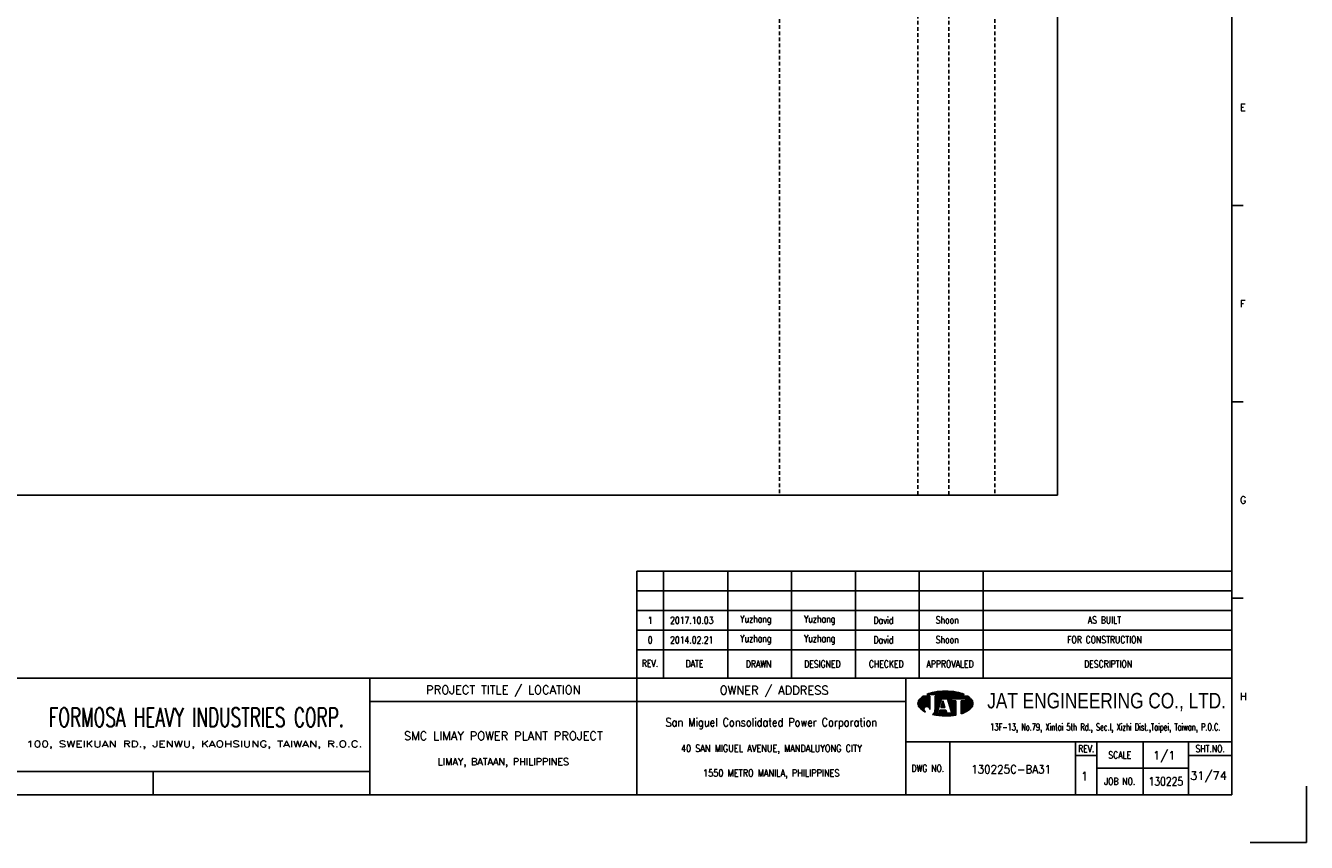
# Model space of a CAD drawing. Extents: x 2294 to 3259, y -116 to 566.
# Tile 2 of 3: x 2736 to 3259, y -116 to 218. Entities that reach past the tile are written whole.
import ezdxf
from ezdxf.enums import TextEntityAlignment as Align

# ---------------------------------------------------------------- set-up
doc = ezdxf.new("R2010")
doc.units = 0
doc.header["$MEASUREMENT"] = 0
doc.linetypes.add('HIDDEN', pattern=[4, 1.5, -1, 1.5])
doc.layers.get('0').update_dxf_attribs({"linetype": 'CONTINUOUS'})
doc.layers.get('DEFPOINTS').update_dxf_attribs({"linetype": 'CONTINUOUS'})
for name, color, linetype in [('B_DIM', 7, 'CONTINUOUS'), ('CON', 4, 'CONTINUOUS'), ('HID', 2, 'HIDDEN'), ('T', 2, 'CONTINUOUS'), ('TEXT', 7, 'CONTINUOUS'), ('圖框CON', 4, 'CONTINUOUS'), ('框線', 6, 'CONTINUOUS')]:
    doc.layers.add(name, color=color, linetype=linetype)
doc.styles.add('AEH', font='simplex', dxfattribs={"width": 0.8, "bigfont": 'ae'})
doc.styles.add('DAYUKP', font='complex', dxfattribs={"bigfont": 'DAYUKP.SHX'})
doc.styles.add('E2', font='simplex.shx', dxfattribs={"height": 2})
doc.styles.add('E3', font='simplex.shx', dxfattribs={"height": 3})
doc.styles.add('ROMANS', font='romans', dxfattribs={"width": 0.8})
doc.styles.add('WMF-Arial0', font='arial.ttf')

# ---------------------------------------------------------------- blocks, each defined once
blk = doc.blocks.new('1880-TITLE_BLK')
at = {"layer": 'TEXT', "color": 2, "linetype": 'Continuous', "style": 'E3'}
for tag, p in [('SCALE', (790.95, 31.17)), ('DWG_NO', (736.41, 26.44)), ('REV', (762.59, 23.97)), ('SHT_NO', (806.74, 23.97))]:
    blk.add_attdef(tag, text='', height=3, dxfattribs=at).set_placement(p, align=Align.MIDDLE)
at = {"layer": 'TEXT', "linetype": 'Continuous', "style": 'E2', "width": 0.6}
for tag, p in [('REV_DATE', (418.65, 19.76)), ('APPR_DATE', (492.93, 19.76))]:
    blk.add_attdef(tag, text='', height=2, dxfattribs=at).set_placement(p, align=Align.MIDDLE_LEFT)
blk = doc.blocks.new('1')
at = {"layer": 'B_DIM'}
for p, q in [((2181.53, 118.11), (1938.08, 118.11)), ((1938.08, 74.29), (1938.08, 118.11)), ((1948.92, 74.29), (1948.92, 118.11)), ((1975.28, 74.29), (1975.28, 118.11)), ((2001.39, 74.29), (2001.39, 118.11)), ((2027.5, 74.29), (2027.5, 118.11)), ((2053.62, 74.29), (2053.62, 118.11)), ((2079.73, 74.29), (2079.73, 118.11)), ((2181.53, 110.07), (1938.08, 110.07)), ((1938.08, 77.93), (1938.08, 104.33)), ((2181.53, 102.03), (1938.08, 102.03)), ((2181.53, 93.99), (1938.08, 93.99)), ((2181.53, 85.95), (1938.08, 85.95))]:
    blk.add_line(p, q, dxfattribs=at)
at = {"layer": 'DEFPOINTS'}
blk.add_lwpolyline([(2189, 7.08), (2211.97, 7.08), (2211.97, 30.05)], dxfattribs=at)
at = {"layer": 'T', "color": 0, "lineweight": -3}
for p, q in [((2057.61, 67.67), (2058.11, 68.18)), ((2057.83, 67.67), (2058.43, 68.27)), ((2058.05, 67.67), (2058.73, 68.35)), ((2058.27, 67.67), (2059.03, 68.43)), ((2058.49, 67.67), (2059.32, 68.49)), ((2058.72, 67.67), (2059.6, 68.55)), ((2058.94, 67.67), (2059.87, 68.6)), ((2059.16, 67.67), (2060.14, 68.65)), ((2059.38, 67.67), (2060.41, 68.7)), ((2059.6, 67.67), (2060.67, 68.74)), ((2059.82, 67.67), (2060.93, 68.77)), ((2060.05, 67.67), (2061.18, 68.81)), ((2060.27, 67.67), (2061.44, 68.84)), ((2060.49, 67.67), (2061.69, 68.87)), ((2060.71, 67.67), (2061.93, 68.89)), ((2060.93, 67.67), (2062.18, 68.91)), ((2061.15, 67.67), (2062.42, 68.93)), ((2061.38, 67.67), (2062.66, 68.95)), ((2061.6, 67.67), (2062.89, 68.97)), ((2061.82, 67.67), (2063.13, 68.98)), ((2062.04, 67.67), (2063.36, 68.99)), ((2062.26, 67.67), (2063.59, 69)), ((2062.48, 67.67), (2063.82, 69)), ((2062.71, 67.67), (2064.04, 69.01)), ((2062.93, 67.67), (2064.27, 69.01)), ((2063.15, 67.67), (2064.49, 69.01)), ((2063.37, 67.67), (2064.71, 69.01)), ((2063.59, 67.67), (2064.92, 69)), ((2063.81, 67.67), (2065.14, 69)), ((2064.04, 67.67), (2065.35, 68.99)), ((2064.26, 67.67), (2065.56, 68.98)), ((2064.48, 67.67), (2065.78, 68.97)), ((2064.7, 67.67), (2065.98, 68.95)), ((2064.92, 67.67), (2066.19, 68.94)), ((2065.14, 67.67), (2066.4, 68.92)), ((2065.37, 67.67), (2066.6, 68.9)), ((2065.59, 67.67), (2066.8, 68.88)), ((2065.81, 67.67), (2067, 68.86)), ((2066.03, 67.67), (2067.2, 68.84)), ((2066.25, 67.67), (2067.4, 68.82)), ((2066.47, 67.67), (2067.6, 68.79)), ((2066.7, 67.67), (2067.79, 68.77)), ((2066.92, 67.67), (2067.98, 68.74)), ((2067.14, 67.67), (2068.18, 68.71)), ((2067.36, 67.67), (2068.37, 68.68)), ((2067.58, 67.67), (2068.56, 68.64)), ((2067.81, 67.67), (2068.75, 68.61)), ((2068.03, 67.67), (2068.93, 68.58)), ((2068.25, 67.67), (2069.12, 68.54)), ((2068.47, 67.67), (2069.3, 68.5)), ((2068.69, 67.67), (2069.48, 68.46)), ((2068.91, 67.67), (2069.66, 68.42)), ((2069.14, 67.67), (2069.84, 68.37)), ((2069.36, 67.67), (2070.01, 68.33)), ((2069.58, 67.67), (2070.19, 68.28)), ((2069.8, 67.67), (2070.36, 68.23)), ((2070.02, 67.67), (2070.53, 68.18)), ((2070.24, 67.67), (2070.7, 68.13)), ((2053.09, 63.82), (2056.14, 66.87)), ((2053.09, 64.04), (2055.92, 66.87)), ((2053.11, 63.62), (2056.36, 66.87)), ((2053.12, 64.29), (2055.7, 66.87)), ((2053.14, 63.43), (2056.58, 66.87)), ((2053.18, 63.25), (2056.8, 66.87)), ((2053.18, 64.57), (2055.47, 66.87)), ((2053.24, 63.08), (2057.03, 66.87)), ((2053.29, 64.91), (2055.25, 66.87)), ((2053.3, 62.92), (2057.25, 66.87)), ((2053.37, 62.77), (2057.47, 66.87)), ((2053.45, 62.63), (2057.69, 66.87)), ((2053.54, 62.5), (2057.91, 66.86)), ((2053.61, 65.45), (2054.47, 66.31)), ((2053.64, 62.37), (2057.91, 66.64)), ((2053.74, 62.25), (2057.91, 66.42)), ((2053.84, 62.14), (2057.91, 66.2)), ((2053.95, 62.02), (2057.91, 65.98)), ((2054.07, 61.91), (2057.91, 65.75)), ((2054.18, 61.8), (2057.91, 65.53)), ((2054.29, 61.7), (2057.91, 65.31)), ((2054.41, 61.59), (2057.91, 65.09)), ((2054.53, 61.49), (2057.91, 64.87)), ((2054.65, 61.39), (2057.91, 64.65)), ((2056.12, 62.63), (2057.91, 64.42)), ((2056.46, 62.75), (2057.91, 64.2)), ((2056.7, 62.77), (2057.91, 63.98)), ((2056.9, 62.75), (2057.91, 63.76)), ((2056.94, 67.67), (2057.09, 67.82)), ((2057.08, 62.71), (2057.91, 63.54)), ((2057.16, 67.67), (2057.44, 67.95)), ((2057.23, 62.64), (2057.91, 63.32)), ((2057.37, 62.56), (2057.91, 63.09)), ((2057.39, 67.67), (2057.78, 68.07)), ((2057.5, 62.46), (2057.91, 62.87)), ((2060.05, 63.24), (2063.68, 66.87)), ((2060.05, 63.46), (2063.46, 66.87)), ((2060.05, 63.68), (2063.23, 66.87)), ((2060.05, 63.9), (2063.01, 66.87)), ((2060.05, 64.13), (2062.79, 66.87)), ((2060.05, 64.35), (2062.57, 66.87)), ((2060.05, 64.57), (2062.35, 66.87)), ((2060.05, 64.79), (2062.13, 66.87)), ((2060.05, 65.01), (2061.9, 66.87)), ((2060.05, 65.23), (2061.68, 66.87)), ((2060.05, 65.46), (2061.46, 66.87)), ((2060.05, 66.12), (2060.79, 66.87)), ((2060.05, 66.34), (2060.57, 66.87)), ((2060.05, 66.56), (2060.35, 66.87)), ((2060.05, 66.79), (2060.13, 66.87)), ((2060.05, 65.68), (2061.24, 66.87)), ((2060.05, 65.9), (2061.02, 66.87)), ((2060.05, 63.02), (2062.67, 65.64)), ((2060.05, 62.8), (2062.57, 65.32)), ((2060.05, 62.57), (2062.47, 64.99)), ((2060.05, 62.35), (2062.36, 64.67)), ((2060.05, 62.13), (2062.26, 64.34)), ((2060.05, 61.91), (2062.16, 64.02)), ((2060.05, 61.69), (2062.05, 63.69)), ((2060.05, 61.46), (2061.95, 63.37)), ((2062.45, 62.32), (2063.71, 63.57)), ((2062.5, 62.58), (2063.65, 63.74)), ((2062.6, 62.91), (2063.6, 63.91)), ((2062.68, 62.32), (2063.76, 63.4)), ((2062.7, 63.23), (2063.55, 64.08)), ((2062.8, 63.56), (2063.49, 64.25)), ((2062.83, 65.8), (2063.9, 66.87)), ((2062.9, 62.32), (2063.81, 63.24)), ((2062.91, 63.88), (2063.44, 64.42)), ((2063.01, 64.2), (2063.39, 64.58)), ((2063.05, 65.8), (2064.12, 66.87)), ((2063.11, 64.53), (2063.33, 64.75)), ((2063.12, 62.32), (2063.87, 63.07)), ((2063.21, 64.85), (2063.28, 64.92)), ((2063.27, 65.8), (2064.34, 66.87)), ((2063.34, 62.32), (2063.92, 62.9)), ((2063.49, 65.8), (2064.56, 66.87)), ((2063.72, 65.8), (2064.79, 66.87)), ((2063.94, 65.8), (2065.01, 66.87)), ((2064.16, 65.8), (2065.23, 66.87)), ((2064.38, 65.8), (2065.45, 66.87)), ((2064.6, 65.8), (2065.67, 66.87)), ((2064.82, 65.8), (2065.89, 66.87)), ((2065.05, 65.8), (2066.12, 66.87)), ((2065.16, 65.69), (2066.34, 66.87)), ((2065.22, 65.53), (2066.56, 66.87)), ((2065.27, 65.36), (2066.78, 66.87)), ((2065.32, 65.19), (2067, 66.87)), ((2065.38, 65.02), (2067.22, 66.87)), ((2065.43, 64.85), (2067.45, 66.87)), ((2065.48, 64.69), (2067.67, 66.87)), ((2065.54, 64.52), (2066.74, 65.71)), ((2065.59, 64.35), (2066.74, 65.49)), ((2065.65, 64.18), (2066.74, 65.27)), ((2065.7, 64.01), (2066.74, 65.05)), ((2065.75, 63.84), (2066.9, 65)), ((2065.81, 63.68), (2067.12, 65)), ((2065.86, 63.51), (2067.35, 65)), ((2065.91, 63.34), (2067.57, 65)), ((2065.97, 63.17), (2067.79, 65)), ((2066.02, 63), (2068.01, 65)), ((2066.07, 62.84), (2068.23, 65)), ((2066.13, 62.67), (2068.46, 65)), ((2066.18, 62.5), (2068.61, 64.93)), ((2066.23, 62.33), (2068.61, 64.71)), ((2066.29, 62.16), (2068.61, 64.48)), ((2066.34, 61.99), (2068.61, 64.26)), ((2066.39, 61.83), (2068.61, 64.04)), ((2066.45, 61.66), (2068.61, 63.82)), ((2066.5, 61.49), (2068.61, 63.6)), ((2066.56, 61.32), (2068.61, 63.38)), ((2066.61, 61.15), (2068.61, 63.15)), ((2066.66, 60.99), (2068.61, 62.93)), ((2066.82, 65.8), (2067.89, 66.87)), ((2067.04, 65.8), (2068.11, 66.87)), ((2067.26, 65.8), (2068.33, 66.87)), ((2067.48, 65.8), (2068.55, 66.87)), ((2067.71, 65.8), (2068.78, 66.87)), ((2067.93, 65.8), (2069, 66.87)), ((2068.15, 65.8), (2069.22, 66.87)), ((2068.37, 65.8), (2069.44, 66.87)), ((2068.59, 65.8), (2069.66, 66.87)), ((2068.81, 65.8), (2069.88, 66.87)), ((2069.04, 65.8), (2070.11, 66.87)), ((2069.26, 65.8), (2070.33, 66.87)), ((2069.48, 65.8), (2070.55, 66.87)), ((2069.7, 65.8), (2070.77, 66.87)), ((2069.92, 65.8), (2070.99, 66.87)), ((2070.14, 65.8), (2071.21, 66.87)), ((2070.37, 65.8), (2071.44, 66.87)), ((2070.47, 67.67), (2070.87, 68.07)), ((2070.59, 65.8), (2071.66, 66.87)), ((2070.69, 67.67), (2071.03, 68.02)), ((2070.75, 63.08), (2074.07, 66.4)), ((2070.75, 62.86), (2074.19, 66.3)), ((2070.75, 62.63), (2074.31, 66.2)), ((2070.75, 62.41), (2074.43, 66.09)), ((2070.75, 62.19), (2074.54, 65.98)), ((2070.75, 61.97), (2074.66, 65.87)), ((2070.75, 61.75), (2074.77, 65.76)), ((2070.75, 61.53), (2074.87, 65.65)), ((2070.75, 61.3), (2074.98, 65.53)), ((2070.75, 61.08), (2075.08, 65.41)), ((2070.75, 60.86), (2075.17, 65.28)), ((2070.75, 60.64), (2075.25, 65.14)), ((2070.75, 63.96), (2071.78, 65)), ((2070.75, 63.74), (2072, 65)), ((2070.75, 63.52), (2072.22, 65)), ((2070.75, 63.3), (2072.45, 65)), ((2070.75, 64.41), (2071.34, 65)), ((2070.75, 64.19), (2071.56, 65)), ((2070.75, 64.85), (2070.89, 65)), ((2070.75, 64.63), (2071.12, 65)), ((2070.75, 60.42), (2075.33, 64.99)), ((2070.75, 60.2), (2075.39, 64.84)), ((2070.75, 59.97), (2075.45, 64.67)), ((2070.75, 59.75), (2075.5, 64.5)), ((2070.81, 65.8), (2071.88, 66.87)), ((2070.91, 67.67), (2071.2, 67.96)), ((2071.03, 65.8), (2072.1, 66.87)), ((2071.07, 59.85), (2075.53, 64.32)), ((2071.13, 67.67), (2071.36, 67.9)), ((2071.25, 65.8), (2072.32, 66.87)), ((2071.35, 67.67), (2071.52, 67.84)), ((2071.42, 59.97), (2075.56, 64.12)), ((2071.47, 65.8), (2072.54, 66.87)), ((2071.57, 67.67), (2071.68, 67.77)), ((2071.7, 65.8), (2072.77, 66.87)), ((2071.78, 60.12), (2075.57, 63.9)), ((2071.8, 67.67), (2071.83, 67.71)), ((2071.92, 65.8), (2072.99, 66.87)), ((2072.14, 65.8), (2073.21, 66.87)), ((2072.17, 60.28), (2075.55, 63.67)), ((2072.36, 65.8), (2073.43, 66.87)), ((2072.58, 65.8), (2073.57, 66.78)), ((2072.59, 60.48), (2075.51, 63.4)), ((2072.62, 65.62), (2073.7, 66.69)), ((2072.62, 65.39), (2073.83, 66.6)), ((2072.62, 65.17), (2073.95, 66.5)), ((2073.08, 60.75), (2075.42, 63.1)), ((2054.78, 61.29), (2055.59, 62.11)), ((2054.9, 61.2), (2055.48, 61.77)), ((2055.03, 61.11), (2055.46, 61.53)), ((2055.16, 61.01), (2055.47, 61.33)), ((2055.3, 60.93), (2055.52, 61.15)), ((2055.43, 60.84), (2055.59, 60.99)), ((2055.57, 60.76), (2055.67, 60.85)), ((2055.71, 60.67), (2055.76, 60.73)), ((2055.85, 60.59), (2055.88, 60.62)), ((2056, 60.52), (2056, 60.52)), ((2056.14, 60.44), (2056.14, 60.44)), ((2057.61, 62.35), (2057.91, 62.65)), ((2057.7, 62.23), (2057.91, 62.43)), ((2057.79, 62.09), (2057.91, 62.21)), ((2057.85, 61.93), (2057.91, 61.99)), ((2057.89, 61.75), (2057.91, 61.76)), ((2057.91, 61.54), (2057.91, 61.55)), ((2059.09, 59.4), (2061.43, 61.74)), ((2059.28, 59.36), (2061.33, 61.42)), ((2059.46, 59.32), (2061.23, 61.09)), ((2059.64, 59.29), (2061.12, 60.77)), ((2059.83, 59.25), (2061.02, 60.44)), ((2059.86, 60.39), (2061.54, 62.07)), ((2059.98, 60.73), (2061.64, 62.39)), ((2060.02, 59.22), (2060.92, 60.12)), ((2060.03, 61), (2061.74, 62.72)), ((2060.05, 61.24), (2060.05, 61.24)), ((2060.21, 59.19), (2060.93, 59.91)), ((2060.4, 59.16), (2061.15, 59.91)), ((2060.59, 59.13), (2061.38, 59.91)), ((2060.78, 59.1), (2061.6, 59.91)), ((2060.98, 59.07), (2063.16, 61.25)), ((2061.17, 59.04), (2063.38, 61.25)), ((2061.37, 59.02), (2063.6, 61.25)), ((2061.57, 59), (2063.82, 61.25)), ((2061.68, 59.99), (2062.94, 61.25)), ((2061.77, 58.97), (2064.04, 61.25)), ((2061.78, 60.32), (2062.71, 61.25)), ((2061.88, 60.64), (2062.49, 61.25)), ((2061.97, 58.95), (2064.27, 61.25)), ((2061.99, 60.96), (2062.27, 61.25)), ((2062.17, 58.94), (2064.45, 61.21)), ((2062.38, 58.92), (2064.51, 61.05)), ((2062.58, 58.9), (2064.56, 60.88)), ((2062.79, 58.89), (2064.61, 60.71)), ((2063, 58.88), (2064.67, 60.54)), ((2063.21, 58.87), (2064.72, 60.37)), ((2063.43, 58.86), (2064.77, 60.2)), ((2063.56, 62.32), (2063.97, 62.73)), ((2063.64, 58.85), (2064.82, 60.03)), ((2063.78, 62.32), (2064.03, 62.56)), ((2063.86, 58.85), (2064.92, 59.91)), ((2064.01, 62.32), (2064.08, 62.39)), ((2064.08, 58.84), (2065.15, 59.91)), ((2064.3, 58.84), (2065.37, 59.91)), ((2064.52, 58.84), (2065.59, 59.91)), ((2064.74, 58.85), (2065.81, 59.91)), ((2064.97, 58.85), (2066.03, 59.91)), ((2065.2, 58.86), (2066.25, 59.91)), ((2065.43, 58.87), (2066.48, 59.91)), ((2065.66, 58.88), (2066.7, 59.91)), ((2065.9, 58.89), (2066.92, 59.91)), ((2066.14, 58.91), (2068.61, 61.38)), ((2066.38, 58.93), (2068.61, 61.16)), ((2066.62, 58.95), (2068.61, 60.94)), ((2066.72, 60.82), (2068.61, 62.71)), ((2066.77, 60.65), (2068.61, 62.49)), ((2066.82, 60.48), (2068.61, 62.27)), ((2066.87, 58.97), (2068.61, 60.72)), ((2066.88, 60.31), (2068.61, 62.05)), ((2066.93, 60.14), (2068.61, 61.82)), ((2066.98, 59.98), (2068.61, 61.6)), ((2067.11, 59), (2068.61, 60.49)), ((2067.37, 59.03), (2068.61, 60.27)), ((2067.62, 59.06), (2068.61, 60.05)), ((2067.88, 59.1), (2068.61, 59.83)), ((2068.14, 59.14), (2068.61, 59.61)), ((2068.4, 59.18), (2068.61, 59.38)), ((2073.74, 61.19), (2075.24, 62.69))]:
    blk.add_line(p, q, dxfattribs=at)
at = {"layer": 'T', "lineweight": -3}
for p, q in [((2057.91, 66.87), (2055.21, 66.87)), ((2056.73, 67.67), (2071.93, 67.67)), ((2057.91, 66.87), (2057.91, 61.52)), ((2073.45, 66.87), (2060.05, 66.87)), ((2060.05, 66.33), (2060.05, 66.87)), ((2060.05, 66.87), (2060.05, 61.23)), ((2061.8, 63.05), (2060.05, 61.24)), ((2060.85, 59.91), (2062.72, 65.8)), ((2063.26, 65), (2062.41, 62.32)), ((2062.72, 65.8), (2065.13, 65.8)), ((2064.1, 62.32), (2063.26, 65)), ((2063.79, 65.8), (2065.13, 65.8)), ((2065.13, 65.8), (2067, 59.91)), ((2066.74, 65.8), (2072.62, 65.8)), ((2066.74, 65), (2066.74, 65.8)), ((2068.61, 65), (2066.74, 65)), ((2068.61, 65), (2068.61, 59.21)), ((2072.62, 65), (2070.75, 65)), ((2070.75, 65), (2070.75, 59.74)), ((2072.62, 65.8), (2072.62, 65)), ((2061.65, 59.91), (2060.85, 59.91)), ((2062.08, 61.25), (2061.65, 59.91)), ((2064.44, 61.25), (2062.08, 61.25)), ((2062.41, 62.32), (2064.1, 62.32)), ((2064.86, 59.91), (2064.44, 61.25)), ((2067, 59.91), (2064.86, 59.91))]:
    blk.add_line(p, q, dxfattribs=at)
for centre, major_axis, start_param, end_param in [((2062.5, 54), (-10.49, 10.49), 5.683021, 5.897183), ((2064.33, 44.23), (-17.52, 17.52), 5.497787, 5.683021), ((2064.33, 44.23), (17.52, 17.52), 0.600164, 0.785398), ((2066.16, 54), (10.49, 10.49), 0.386002, 0.600164), ((2055.58, 63.92), (1.76, 1.76), 1.614811, 2.356194), ((2055.58, 63.92), (-1.76, 1.76), 0.785398, 1.526782), ((2059.72, 60.14), (-5.73, 5.73), 6.088179, 6.3272), ((2068.93, 60.14), (-5.73, 5.73), 4.668374, 4.907395), ((2073.07, 63.92), (-1.76, 1.76), 3.926991, 4.668374), ((2073.07, 63.92), (1.76, 1.76), 4.756403, 5.497787), ((2059.72, 67.71), (5.73, 5.73), 3.097578, 3.478972), ((2056.68, 61.54), (-0.868, 0.868), 3.906164, 8.245601), ((2057.88, 61.28), (1.53, 1.53), 4.470635, 5.546585), ((2064.33, 83.62), (17.52, 17.52), 3.710226, 3.926991), ((2064.33, 83.62), (17.52, 17.52), 3.926991, 4.100643), ((2066.16, 73.85), (-10.49, 10.49), 2.670765, 2.781027), ((2068.93, 67.71), (-5.73, 5.73), 2.781027, 3.185607)]:
    blk.add_ellipse(centre, major_axis=major_axis, ratio=1, start_param=start_param, end_param=end_param, dxfattribs=at)
at = {"layer": '圖框CON'}
for p, q in [((2186.14, 267.8), (2181.53, 267.8)), ((2186.14, 187.4), (2181.53, 187.4)), ((2186.14, 107), (2181.53, 107)), ((2048.1, 48.3), (2181.53, 48.3)), ((2066.14, 48.3), (2066.14, 26.6)), ((2117.55, 48.3), (2117.55, 26.6)), ((2126.28, 48.3), (2126.28, 26.6)), ((2145.25, 26.6), (2145.25, 48.3)), ((2163.72, 26.6), (2163.72, 48.3)), ((2117.55, 42.62), (2126.28, 42.62)), ((2163.72, 42.62), (2181.53, 42.62)), ((2126.28, 37.45), (2163.72, 37.45)), ((1740.17, 36.15), (1740.17, 26.6))]:
    blk.add_line(p, q, dxfattribs=at)
for points in [[(1828.89, 26.6), (1828.89, 74.29)], [(1938.08, 26.6), (1938.08, 74.29)], [(2048.1, 26.6), (2048.1, 74.29)], [(2048.1, 64.75), (1828.89, 64.75)], [(1828.89, 36.15), (1802.67, 36.15), (1651.45, 36.15)]]:
    blk.add_lwpolyline(points, dxfattribs=at)
at = {"layer": '框線'}
for p, q in [((2181.53, 26.6), (2181.53, 669.81)), ((2181.53, 74.29), (1308.62, 74.29)), ((2181.53, 26.6), (1308.62, 26.6))]:
    blk.add_line(p, q, dxfattribs=at)
at = {"style": 'DAYUKP'}
for s, p in [('E', (2184.79, 307.99)), ('F', (2184.79, 227.59)), ('G', (2184.79, 147.19)), ('H', (2184.79, 66.79))]:
    blk.add_text(s, height=2.87, dxfattribs=at).set_placement(p, align=Align.MIDDLE_LEFT)
at = {"style": 'WMF-Arial0', "width": 0.8}
blk.add_text('JAT ENGINEERING CO., LTD.', height=6.3172, dxfattribs=at).set_placement((2130.24, 64.55), align=Align.MIDDLE)
at = {"color": 90, "ltscale": 500, "style": 'ROMANS', "width": 0.65}
blk.add_text('FORMOSA HEAVY INDUSTRIES CORP.', height=7.7366, dxfattribs=at).set_placement((1757.9, 58.28), align=Align.MIDDLE)
at = {"color": 2, "ltscale": 500, "style": 'ROMANS', "width": 0.85}
blk.add_text('San Miguel Consolidated Power Corporation', height=3.4457, dxfattribs=at).set_placement((1993.09, 56.23), align=Align.MIDDLE_CENTER)
at = {"color": 2, "ltscale": 500, "style": 'ROMANS'}
for s, height, p in [('SMC LIMAY POWER PLANT PROJECT', 3.4457, (1883.48, 50.7)), ('LIMAY, BATAAN, PHILIPPINES', 2.8714, (1883.48, 40.08))]:
    blk.add_text(s, height=height, dxfattribs=at).set_placement(p, align=Align.MIDDLE_CENTER)
at = {"color": 4, "ltscale": 500, "style": 'ROMANS', "width": 0.85}
for s, p in [('40 SAN MIGUEL AVENUE, MANDALUYONG CITY', (1993.09, 45.61)), ('1550 METRO MANILA, PHILIPPINES', (1993.09, 35.51))]:
    blk.add_text(s, height=2.8714, dxfattribs=at).set_placement(p, align=Align.MIDDLE_CENTER)
at = {"layer": 'B_DIM', "style": 'AEH', "width": 0.8}
for s, height, p in [('REV.', 2.871, (1943.45, 80.37)), ('DATE', 2.871, (1961.68, 80.21)), ('DRAWN', 2.871, (1987.87, 80.12)), ('DESIGNED', 2.871, (2013.98, 80.12)), ('CHECKED', 2.871, (2040.1, 80.12)), ('APPROVALED', 2.871, (2066.21, 80.12)), ('DESCRIPTION', 2.8714, (2130.87, 80.12))]:
    blk.add_text(s, height=height, dxfattribs=at).set_placement(p, align=Align.MIDDLE)
at = {"layer": 'HID', "ltscale": 500, "style": 'ROMANS'}
for s, p in [('PROJECT TITLE / LOCATION', (1883.48, 69.28)), ('OWNER / ADDRESS', (1994.25, 69.12))]:
    blk.add_text(s, height=3.4457, dxfattribs=at).set_placement(p, align=Align.MIDDLE)
at = {"layer": 'HID', "style": 'ROMANS', "width": 1.216198}
blk.add_text('100, SWEIKUAN RD., JENWU, KAOHSIUNG, TAIWAN, R.O.C.', height=2.5897, dxfattribs=at).set_placement((1688.31, 46.06), (1825.84, 46.06), align=Align.FIT)
at = {"layer": 'HID', "color": 7, "style": 'ROMANS', "width": 0.8}
for s, p in [('REV.', (2121.92, 45.46)), ('SHT.NO.', (2172.62, 45.46)), ('SCALE', (2135.64, 42.87)), ('DWG NO.', (2057.12, 37.45)), ('JOB NO.', (2135.64, 32.03))]:
    blk.add_text(s, height=2.871, dxfattribs=at).set_placement(p, align=Align.MIDDLE)
at = {"layer": 'T', "color": 2, "ltscale": 500, "style": 'ROMANS', "width": 0.65}
blk.add_text('13F-13, No.79, Xintai 5th Rd., Sec.I, Xizhi Dist.,Taipei, Taiwan, P.O.C.', height=2.8714, dxfattribs=at).set_placement((2129.74, 52.81), align=Align.CENTER)

msp = doc.modelspace()

# ---------------------------------------------------------------- linework, layer by layer
at = {"layer": 'CON'}
msp.add_lwpolyline([(2443.66, 525.71), (3157.66, 525.71), (3157.66, 25.91), (2443.66, 25.91)], close=True, dxfattribs=at)
at = {"layer": 'HID'}
for p, q in [((3043.91, 525.71), (3043.91, 25.91)), ((3100.61, 525.01), (3100.61, 25.91)), ((3113.21, 525.01), (3113.21, 25.91)), ((3132.11, 525.71), (3132.11, 25.91))]:
    msp.add_line(p, q, dxfattribs=at)

# ---------------------------------------------------------------- block references
msp.add_blockref('1', (1047.52, -123.29))
at = {"layer": 'TEXT', "color": 0}
ref = msp.add_blockref('1880-TITLE_BLK', (2292.87, -116.63), dxfattribs=dict(at, xscale=1.148576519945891, yscale=1.148576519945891, zscale=1.148576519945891))
ref.add_attrib('DWG_NO', '130225C-BA31', dxfattribs={"color": 2, "linetype": 'Continuous', "height": 3.4457, "style": 'E3', "width": 0.9}).set_placement((3138.69, -86.26), align=Align.MIDDLE)
ref.add_attrib('REV', '1', dxfattribs={"color": 2, "linetype": 'Continuous', "height": 3.45, "style": 'E3'}).set_placement((3168.76, -89.1), align=Align.MIDDLE)
ref.add_attrib('SCALE', '1/1', dxfattribs={"color": 2, "linetype": 'Continuous', "height": 3.446, "style": 'E3'}).set_placement((3201.33, -80.84), align=Align.MIDDLE)
ref.add_attrib('SHT_NO', '31/74', dxfattribs={"color": 2, "linetype": 'Continuous', "height": 3.446, "style": 'E3'}).set_placement((3219.47, -89.1), align=Align.MIDDLE)

# ---------------------------------------------------------------- texts
at = {"layer": 'T', "style": 'AEH', "width": 0.8}
for s, height, p in [('1', 2.87, (2991.05, -25.32)), ('2017.10.03', 2.871, (3008.06, -25.28)), ('Yuzhang', 2.871, (3034.26, -25.2)), ('Yuzhang', 2.871, (3060.37, -25.2)), ('David', 2.871, (3086.48, -25.2)), ('Shoon', 2.871, (3112.59, -25.2)), ('AS BUILT', 2.871, (3176.87, -25.2)), ('Yuzhang', 2.871, (3034.26, -33.24)), ('Yuzhang', 2.871, (3060.37, -33.24)), ('David', 2.871, (3086.48, -33.24)), ('Shoon', 2.871, (3112.59, -33.24)), ('FOR CONSTRUCTION', 2.8714, (3176.87, -33.24)), ('0', 2.87, (2991.05, -33.36)), ('2014.02.21', 2.871, (3008.06, -33.32))]:
    msp.add_text(s, height=height, dxfattribs=at).set_placement(p, align=Align.MIDDLE)
at = {"layer": 'TEXT', "color": 2, "style": 'E3', "width": 0.8}
msp.add_text('130225', height=3.446, dxfattribs=at).set_placement((3202, -91.27), align=Align.MIDDLE_CENTER)

doc.saveas('drawing.dxf')
